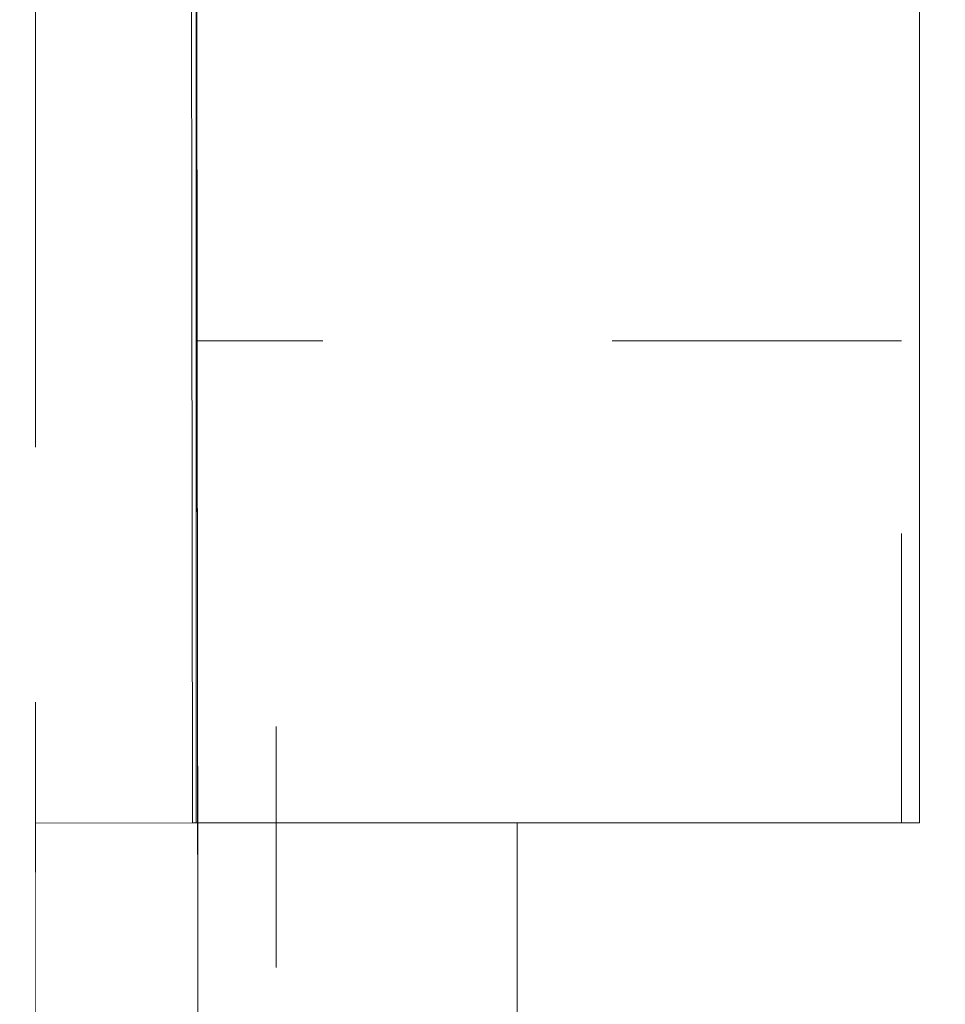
# Model space of a CAD drawing. Header units: millimetres. Extents: x 11681 to 15516, y 25095 to 29743.
# Tile 74 of 96: x 12923 to 13000, y 27830 to 27911. Entities that reach past the tile are written whole.
import ezdxf

# ---------------------------------------------------------------- set-up
doc = ezdxf.new("R2010")
doc.units = ezdxf.units.MM
for name, pattern in [('Przerywana', [48, 24, -24]), ('Przerywana podwójnie', [109.361107, 52.916665, -21.166666, 14.111111, -21.166666]), ('Wipeout_Contour', [100, 0, -100])]:
    doc.linetypes.add(name, pattern=pattern)
for name, color, linetype, lineweight, true_color in [('320 - W Umeblowanie_Nr_pióra__95', 7, 'Continuous', 20, 0x7c7c7c), ('410-K Osie główne_Nr_pióra__95', 7, 'Continuous', 0, 0x7c7c7c), ('420-K Ściany_Nr_pióra__95', 7, 'Continuous', 13, 0x7c7c7c), ('440-K Słupy_Nr_pióra__95', 7, 'Continuous', 20, 0x7c7c7c), ('460 - Stropy_Nr_pióra__95', 7, 'Continuous', 13, 0x7c7c7c), ('Nowe_460 - Stropy_Nr_pióra__95', 7, 'Continuous', 13, 0x7c7c7c)]:
    doc.layers.add(name, color=color, linetype=linetype, lineweight=lineweight, true_color=true_color)
doc.layers.add('420-K Ściany', color=7, linetype='Continuous')
doc.layers.add('XREF', color=8, linetype='Continuous', lineweight=9)

# ---------------------------------------------------------------- blocks, each defined once
blk = doc.blocks.new('parter 2025.10.15')
at = {"layer": '320 - W Umeblowanie_Nr_pióra__95', "color": 8, "linetype": 'Przerywana', "lineweight": 5}
for p, q in [((713.887, 2493.809), (655.387, 2493.809)), ((713.887, 2453.809), (713.887, 2493.809))]:
    blk.add_line(p, q, dxfattribs=at)
at = {"layer": '320 - W Umeblowanie_Nr_pióra__95', "color": 8, "linetype": 'Continuous', "lineweight": 5, "flags": 128}
blk.add_lwpolyline([(655.387, 2573.809), (655.387, 2453.809), (715.387, 2453.809), (715.387, 2573.809)], close=True, dxfattribs=at)
at = {"layer": '440-K Słupy_Nr_pióra__95', "color": 8, "linetype": 'Continuous', "lineweight": 5}
blk.add_line((662.01, 2441.809), (662.01, 2461.809), dxfattribs=at)
at = {"layer": '440-K Słupy_Nr_pióra__95', "color": 8, "linetype": 'Continuous', "lineweight": 5, "flags": 128}
blk.add_lwpolyline([(642.01, 2413.809), (682.01, 2413.809), (682.01, 2453.809), (642.01, 2453.809)], close=True, dxfattribs=at)
at = {"color": 8, "linetype": 'Wipeout_Contour', "lineweight": 5, "ltscale": 20165.322229}
blk.add_wipeout([(621.926, 2570.699), (622.253, 2309.766), (655.253, 2309.766), (655.122, 2413.809), (642.01, 2413.809), (642.01, 2453.809), (655.072, 2453.809), (654.925, 2570.741)], dxfattribs=at).dxf.layer = '420-K Ściany'
at = {"layer": '410-K Osie główne_Nr_pióra__95', "color": 8, "linetype": 'Przerywana podwójnie', "lineweight": 5}
blk.add_line((642.057, 3303.44), (642.057, -164.955), dxfattribs=at)
at = {"layer": '420-K Ściany_Nr_pióra__95', "color": 8, "linetype": 'Continuous', "lineweight": 5, "flags": 128}
blk.add_lwpolyline([(655.072, 2453.809), (654.925, 2570.741)], dxfattribs=at)
blk.add_lwpolyline([(655.072, 2453.809), (654.925, 2570.741)], dxfattribs=at)
at = {"layer": '460 - Stropy_Nr_pióra__95', "color": 8, "linetype": 'Continuous', "lineweight": 5, "flags": 128}
blk.add_lwpolyline([(6.752, 7.866), (658.572, 7.047), (655.727, 2276.766), (655.137, 2747.249), (654.747, 3058.701), (10.584, 3058.701)], close=True, dxfattribs=at)
at = {"layer": 'Nowe_460 - Stropy_Nr_pióra__95', "color": 8, "linetype": 'Continuous', "lineweight": 5, "flags": 128}
blk.add_lwpolyline([(1099.745, 2747.249), (655.137, 2747.249), (655.727, 2276.766), (1099.745, 2276.766)], close=True, dxfattribs=at)

msp = doc.modelspace()

# ---------------------------------------------------------------- block references
at = {"layer": 'XREF'}
msp.add_blockref('parter 2025.10.15', (12282.339, 25390.784), dxfattribs=at)

doc.saveas('drawing.dxf')
